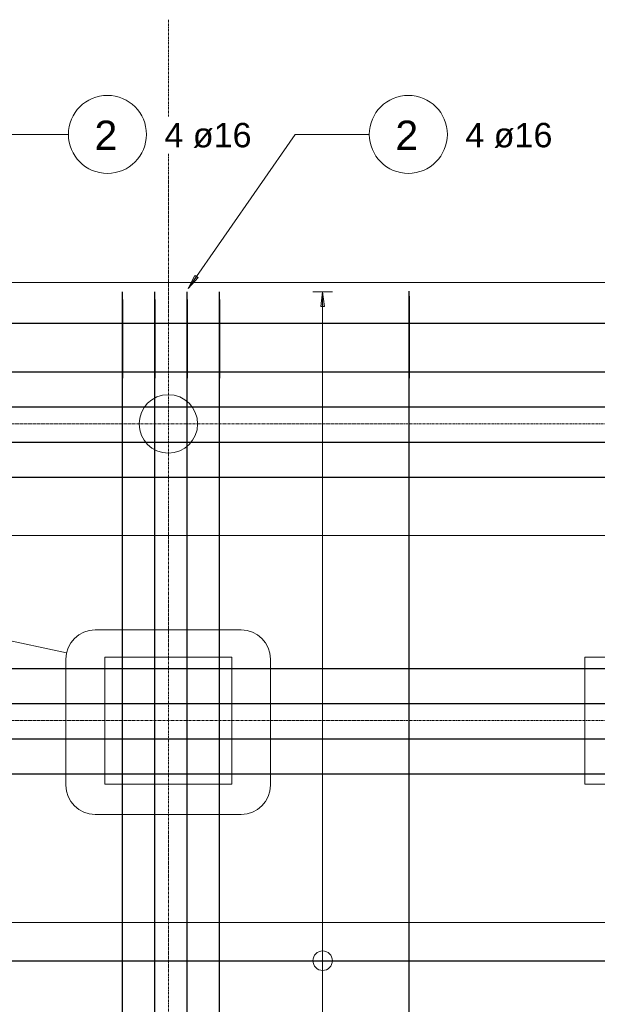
# Model space of a CAD drawing. Header units: millimetres. Extents: x -11210 to 34147, y -5506 to 4553.
# Tile 3 of 33: x -8308 to -5346, y -492 to 4553. Entities that reach past the tile are written whole.
import ezdxf

# ---------------------------------------------------------------- set-up
doc = ezdxf.new("R2010")
doc.units = ezdxf.units.MM
doc.linetypes.add('Linia siatki', pattern=[22.225, 12.7, -3.175, 3.175, -3.175])
for name, color, linetype, lineweight in [('A-ANNO-DIMS', 211, 'Continuous', 9), ('A-ANNO-DIMS-50', 211, 'Continuous', 9), ('A-ANNO-SYMB', 150, 'Continuous', 9), ('G-ANNO-SYMB', 111, 'Continuous', 9), ('S-FNDN', 32, 'Continuous', 15), ('S-GRID', 1, 'Continuous', 9), ('S-RBAR', 171, 'Continuous', 9), ('S-RBAR-IDEN', 171, 'Continuous', 9)]:
    doc.layers.add(name, color=color, linetype=linetype, lineweight=lineweight)
doc.styles.add('Arial_2', font='arial.ttf', dxfattribs={"height": 150})
doc.styles.add('Arial_3', font='arial.ttf', dxfattribs={"height": 125})
doc.dimstyles.new('BP_Wymiarowanie_zbrojenie_płyty', dxfattribs={"dimscale": 304.8, "dimtxt": 102.02594, "dimasz": 0.328084, "dimexe": 0.164042, "dimexo": 0.0625, "dimgap": 0.032808, "dimtad": 1, "dimdec": 0, "dimlfac": 0.1, "dimzin": 0, "dimdsep": 46, "dimtxsty": 'Arial_3', "dimblk2": 'DOTBLANK', "dimsah": 1, "dimcen": 0.09, "dimazin": 0, "dimtfac": 1, "dimtdec": 4, "dimtix": 1, "dimtmove": 0, "dimatfit": 3, "dimfxl": 0.164042, "dimfxlon": 1, "dimtvp": 1, "dimtfill": 1, "dimtolj": 1, "dimtzin": 0, "dimarcsym": 2})
doc.dimstyles.new('BP_Wymiarowanie_zbrojenie_płyty_1', dxfattribs={"dimscale": 304.8, "dimtxt": 102.02594, "dimasz": 0.328084, "dimexe": 0.164042, "dimexo": 0.0625, "dimgap": 0.032808, "dimtad": 1, "dimdec": 0, "dimlfac": 0.1, "dimzin": 0, "dimdsep": 46, "dimtxsty": 'Arial_3', "dimblk1": 'DOTBLANK', "dimblk2": 'DOTBLANK', "dimsah": 1, "dimcen": 0.09, "dimazin": 0, "dimtfac": 1, "dimtdec": 4, "dimtix": 1, "dimtmove": 0, "dimatfit": 3, "dimfxl": 0.164042, "dimfxlon": 1, "dimtvp": 1, "dimtfill": 1, "dimtolj": 1, "dimtzin": 0, "dimarcsym": 2})
doc.dimstyles.new('BP_Wymiarowanie_zbrojenie_płyty_2', dxfattribs={"dimscale": 304.8, "dimtxt": 102.02594, "dimasz": 0.328084, "dimexe": 0.164042, "dimexo": 0.0625, "dimgap": 0.032808, "dimtad": 1, "dimdec": 0, "dimlfac": 0.1, "dimzin": 0, "dimdsep": 46, "dimtxsty": 'Arial_3', "dimblk1": 'DOTBLANK', "dimsah": 1, "dimcen": 0.09, "dimazin": 0, "dimtfac": 1, "dimtdec": 4, "dimtix": 1, "dimtmove": 0, "dimatfit": 3, "dimfxl": 0.164042, "dimfxlon": 1, "dimtvp": 1, "dimtfill": 1, "dimtolj": 1, "dimtzin": 0, "dimarcsym": 2})

# ---------------------------------------------------------------- blocks, each defined once
blk = doc.blocks.new('PF-1 - PF-1-624972--1_20')
at = {"layer": 'S-FNDN', "lineweight": 9}
blk.add_line((-2840.7, 3206.5), (-9790.7, 3206.5), dxfattribs=at)
at = {"layer": 'S-FNDN'}
for p, q in [((-7220.7, 1286.5), (-7870.7, 1286.5)), ((-7870.7, 1286.5), (-7870.7, 636.5)), ((-7220.7, 636.5), (-7220.7, 1286.5)), ((-4760.7, 1286.5), (-5410.7, 1286.5)), ((-5410.7, 1286.5), (-5410.7, 636.5)), ((-7870.7, 636.5), (-7220.7, 636.5)), ((-5410.7, 636.5), (-4760.7, 636.5))]:
    blk.add_line(p, q, dxfattribs=at)
at = {"layer": 'S-FNDN', "lineweight": 9}
for start, end in [(0, 180), (180, 360)]:
    blk.add_arc((-7545.7, 2481.5), 150, start, end, dxfattribs=at)
blk = doc.blocks.new('BP_Oznaczenie zbrojenia 10ø16 co 200  - Odstęp typu i numer-388152--1_20')
at = {"layer": 'S-RBAR-IDEN'}
blk.add_circle((0, 0), 4, dxfattribs=at)
blk = doc.blocks.new('DIMBLOCK69--1_20')
at = {"layer": 'A-ANNO-DIMS-50'}
blk.add_line((-6754.5, -566.5), (-6754.5, -417.5), dxfattribs=at)
blk = doc.blocks.new('_DotBlank')
at = {"color": 0, "linetype": 'ByBlock', "lineweight": -2}
blk.add_line((-0.5, 0), (-1, 0), dxfattribs=at)
blk.add_circle((0, 0), 0.5, dxfattribs=at)
blk = doc.blocks.new('DIMBLOCK70--1_20')
at = {"layer": 'A-ANNO-DIMS-50'}
for p, q in [((-6754.5, -268.5), (-6804.5, -268.5)), ((-6754.5, -417.5), (-6754.5, -268.5)), ((-6754.5, -268.5), (-6704.5, -268.5))]:
    blk.add_line(p, q, dxfattribs=at)
at = {"layer": 'A-ANNO-DIMS-50', "lineweight": 18}
blk.add_circle((-6754.5, -268.5), 50, dxfattribs=at)
blk = doc.blocks.new('DIMBLOCK71--1_20')
at = {"layer": 'A-ANNO-DIMS-50'}
for q in [(-6754.5, -119.5), (-6804.5, -268.5), (-6704.5, -268.5)]:
    blk.add_line((-6754.5, -268.5), q, dxfattribs=at)
at = {"layer": 'A-ANNO-DIMS-50', "lineweight": 18}
blk.add_circle((-6754.5, -268.5), 50, dxfattribs=at)
blk = doc.blocks.new('DIMBLOCK72--1_20')
at = {"layer": 'A-ANNO-DIMS-50'}
blk.add_line((-6754.5, -119.5), (-6754.5, 29.5), dxfattribs=at)
blk = doc.blocks.new('DIMBLOCK73--1_20')
at = {"layer": 'A-ANNO-DIMS-50'}
blk.add_line((-6754.5, 29.5), (-6754.5, 178.5), dxfattribs=at)
blk = doc.blocks.new('DIMBLOCK74--1_20')
at = {"layer": 'A-ANNO-DIMS-50'}
blk.add_line((-6754.5, 178.5), (-6754.5, 327.5), dxfattribs=at)
blk = doc.blocks.new('DIMBLOCK75--1_20')
at = {"layer": 'A-ANNO-DIMS-50'}
blk.add_line((-6754.5, 327.5), (-6754.5, 476.5), dxfattribs=at)
blk = doc.blocks.new('DIMBLOCK76--1_20')
at = {"layer": 'A-ANNO-DIMS-50'}
blk.add_line((-6754.5, 476.5), (-6754.5, 625.5), dxfattribs=at)
blk = doc.blocks.new('DIMBLOCK77--1_20')
at = {"layer": 'A-ANNO-DIMS-50'}
blk.add_line((-6754.5, 625.5), (-6754.5, 774.5), dxfattribs=at)
blk = doc.blocks.new('DIMBLOCK78--1_20')
at = {"layer": 'A-ANNO-DIMS-50'}
blk.add_line((-6754.5, 774.5), (-6754.5, 923.5), dxfattribs=at)
blk = doc.blocks.new('DIMBLOCK79--1_20')
at = {"layer": 'A-ANNO-DIMS-50'}
blk.add_line((-6754.5, 923.5), (-6754.5, 1072.5), dxfattribs=at)
blk = doc.blocks.new('DIMBLOCK80--1_20')
at = {"layer": 'A-ANNO-DIMS-50'}
blk.add_line((-6754.5, 1072.5), (-6754.5, 1221.5), dxfattribs=at)
blk = doc.blocks.new('DIMBLOCK81--1_20')
at = {"layer": 'A-ANNO-DIMS-50'}
blk.add_line((-6754.5, 1221.5), (-6754.5, 1370.5), dxfattribs=at)
blk = doc.blocks.new('DIMBLOCK82--1_20')
at = {"layer": 'A-ANNO-DIMS-50'}
blk.add_line((-6754.5, 1370.5), (-6754.5, 1519.5), dxfattribs=at)
blk = doc.blocks.new('DIMBLOCK83--1_20')
at = {"layer": 'A-ANNO-DIMS-50'}
blk.add_line((-6754.5, 1519.5), (-6754.5, 1668.5), dxfattribs=at)
blk = doc.blocks.new('DIMBLOCK84--1_20')
at = {"layer": 'A-ANNO-DIMS-50'}
blk.add_line((-6754.5, 1668.5), (-6754.5, 1817.5), dxfattribs=at)
blk = doc.blocks.new('DIMBLOCK85--1_20')
at = {"layer": 'A-ANNO-DIMS-50'}
blk.add_line((-6754.5, 1817.5), (-6754.5, 1966.5), dxfattribs=at)
blk = doc.blocks.new('DIMBLOCK86--1_20')
at = {"layer": 'A-ANNO-DIMS-50'}
blk.add_line((-6754.5, 1966.5), (-6754.5, 2115.5), dxfattribs=at)
blk = doc.blocks.new('DIMBLOCK87--1_20')
at = {"layer": 'A-ANNO-DIMS-50'}
blk.add_line((-6754.5, 2115.5), (-6754.5, 2264.5), dxfattribs=at)
blk = doc.blocks.new('DIMBLOCK88--1_20')
at = {"layer": 'A-ANNO-DIMS-50'}
blk.add_line((-6754.5, 2264.5), (-6754.5, 2413.5), dxfattribs=at)
blk = doc.blocks.new('DIMBLOCK89--1_20')
at = {"layer": 'A-ANNO-DIMS-50'}
blk.add_line((-6754.5, 2413.5), (-6754.5, 2562.5), dxfattribs=at)
blk = doc.blocks.new('DIMBLOCK90--1_20')
at = {"layer": 'A-ANNO-DIMS-50'}
blk.add_line((-6754.5, 2562.5), (-6754.5, 2711.5), dxfattribs=at)
blk = doc.blocks.new('DIMBLOCK91--1_20')
at = {"layer": 'A-ANNO-DIMS-50'}
blk.add_line((-6754.5, 2711.5), (-6754.5, 2860.5), dxfattribs=at)
blk = doc.blocks.new('DIMBLOCK92--1_20')
at = {"layer": 'A-ANNO-DIMS-50'}
blk.add_line((-6754.5, 2860.5), (-6754.5, 3009.5), dxfattribs=at)
blk = doc.blocks.new('DIMBLOCK93--1_20')
at = {"layer": 'A-ANNO-DIMS-50', "lineweight": 18}
blk.add_hatch(color=256, dxfattribs=at).paths.add_polyline_path([(-6754.5, 3158.5), (-6764.4, 3083.5), (-6744.7, 3083.5)])
at = {"layer": 'A-ANNO-DIMS-50'}
for p, q in [((-6754.5, 3158.5), (-6804.5, 3158.5)), ((-6754.5, 3009.5), (-6754.5, 3158.5)), ((-6754.5, 3158.5), (-6704.5, 3158.5))]:
    blk.add_line(p, q, dxfattribs=at)
at = {"layer": 'A-ANNO-DIMS-50', "lineweight": 18}
for p, q in [((-6754.5, 3158.5), (-6764.4, 3083.5)), ((-6744.7, 3083.5), (-6754.5, 3158.5)), ((-6764.4, 3083.5), (-6744.7, 3083.5))]:
    blk.add_line(p, q, dxfattribs=at)
blk = doc.blocks.new('DIMBLOCK94--1_20')
at = {"layer": 'A-ANNO-DIMS-50', "lineweight": 18}
for points in [[(-6754.5, 3158.5), (-6764.4, 3083.5), (-6744.7, 3083.5)], [(-6754.5, -3695.5), (-6744.7, -3620.5), (-6764.4, -3620.5)]]:
    blk.add_hatch(color=256, dxfattribs=at).paths.add_polyline_path(points)
at = {"layer": 'A-ANNO-DIMS-50'}
for p, q in [((-6754.5, 3158.5), (-6804.5, 3158.5)), ((-6754.5, -3695.5), (-6754.5, 3158.5)), ((-6754.5, 3009.5), (-6754.5, 3158.5)), ((-6754.5, 3158.5), (-6704.5, 3158.5)), ((-6754.5, 2860.5), (-6754.5, 3009.5)), ((-6754.5, 2711.5), (-6754.5, 2860.5)), ((-6754.5, 2562.5), (-6754.5, 2711.5)), ((-6754.5, 2413.5), (-6754.5, 2562.5)), ((-6754.5, 2264.5), (-6754.5, 2413.5)), ((-6754.5, 2115.5), (-6754.5, 2264.5)), ((-6754.5, 1966.5), (-6754.5, 2115.5)), ((-6754.5, 1817.5), (-6754.5, 1966.5)), ((-6754.5, 1668.5), (-6754.5, 1817.5)), ((-6754.5, 1519.5), (-6754.5, 1668.5)), ((-6754.5, 1370.5), (-6754.5, 1519.5)), ((-6754.5, 1221.5), (-6754.5, 1370.5)), ((-6754.5, 1072.5), (-6754.5, 1221.5)), ((-6754.5, 923.5), (-6754.5, 1072.5)), ((-6754.5, 774.5), (-6754.5, 923.5)), ((-6754.5, 625.5), (-6754.5, 774.5)), ((-6754.5, 476.5), (-6754.5, 625.5)), ((-6754.5, 327.5), (-6754.5, 476.5)), ((-6754.5, 178.5), (-6754.5, 327.5)), ((-6754.5, 29.5), (-6754.5, 178.5)), ((-6754.5, -119.5), (-6754.5, 29.5)), ((-6754.5, -268.5), (-6754.5, -119.5)), ((-6754.5, -268.5), (-6804.5, -268.5)), ((-6754.5, -417.5), (-6754.5, -268.5)), ((-6754.5, -268.5), (-6704.5, -268.5)), ((-6754.5, -566.5), (-6754.5, -417.5)), ((-6754.5, -715.5), (-6754.5, -566.5)), ((-6754.5, -864.5), (-6754.5, -715.5)), ((-6754.5, -1013.5), (-6754.5, -864.5)), ((-6754.5, -1162.5), (-6754.5, -1013.5)), ((-6754.5, -1311.5), (-6754.5, -1162.5)), ((-6754.5, -1460.5), (-6754.5, -1311.5)), ((-6754.5, -1609.5), (-6754.5, -1460.5)), ((-6754.5, -1758.5), (-6754.5, -1609.5)), ((-6754.5, -1907.5), (-6754.5, -1758.5)), ((-6754.5, -2056.5), (-6754.5, -1907.5)), ((-6754.5, -2205.5), (-6754.5, -2056.5)), ((-6754.5, -2354.5), (-6754.5, -2205.5)), ((-6754.5, -2503.5), (-6754.5, -2354.5)), ((-6754.5, -2652.5), (-6754.5, -2503.5)), ((-6754.5, -2801.5), (-6754.5, -2652.5)), ((-6754.5, -2950.5), (-6754.5, -2801.5)), ((-6754.5, -3099.5), (-6754.5, -2950.5)), ((-6754.5, -3248.5), (-6754.5, -3099.5)), ((-6754.5, -3397.5), (-6754.5, -3248.5)), ((-6754.5, -3546.5), (-6754.5, -3397.5)), ((-6754.5, -3695.5), (-6754.5, -3546.5)), ((-6754.5, -3695.5), (-6804.5, -3695.5)), ((-6754.5, -3695.5), (-6704.5, -3695.5))]:
    blk.add_line(p, q, dxfattribs=at)
at = {"layer": 'A-ANNO-DIMS-50', "lineweight": 18}
for p, q in [((-6754.5, 3158.5), (-6764.4, 3083.5)), ((-6744.7, 3083.5), (-6754.5, 3158.5)), ((-6764.4, 3083.5), (-6744.7, 3083.5)), ((-6744.7, -3620.5), (-6764.4, -3620.5)), ((-6764.4, -3620.5), (-6754.5, -3695.5)), ((-6754.5, -3695.5), (-6744.7, -3620.5))]:
    blk.add_line(p, q, dxfattribs=at)
blk.add_circle((-6754.5, -268.5), 50, dxfattribs=at)
blk = doc.blocks.new('_None')
blk = doc.blocks.new('DIMBLOCK151--1_20')
at = {"layer": 'A-ANNO-DIMS-50'}
blk.add_line((-8398, 1909.6), (-8249.3, 1909.6), dxfattribs=at)
blk = doc.blocks.new('DIMBLOCK152--1_20')
at = {"layer": 'A-ANNO-DIMS-50'}
blk.add_line((-8249.3, 1909.6), (-8100.5, 1909.6), dxfattribs=at)
blk = doc.blocks.new('DIMBLOCK153--1_20')
at = {"layer": 'A-ANNO-DIMS-50'}
blk.add_line((-8100.5, 1909.6), (-7951.8, 1909.6), dxfattribs=at)
blk = doc.blocks.new('DIMBLOCK154--1_20')
at = {"layer": 'A-ANNO-DIMS-50'}
blk.add_line((-7951.8, 1909.6), (-7803.1, 1909.6), dxfattribs=at)
blk = doc.blocks.new('DIMBLOCK155--1_20')
at = {"layer": 'A-ANNO-DIMS-50'}
blk.add_line((-7803.1, 1909.6), (-7654.3, 1909.6), dxfattribs=at)
blk = doc.blocks.new('DIMBLOCK156--1_20')
at = {"layer": 'A-ANNO-DIMS-50'}
blk.add_line((-7654.3, 1909.6), (-7505.6, 1909.6), dxfattribs=at)
blk = doc.blocks.new('DIMBLOCK157--1_20')
at = {"layer": 'A-ANNO-DIMS-50'}
blk.add_line((-7505.6, 1909.6), (-7356.8, 1909.6), dxfattribs=at)
blk = doc.blocks.new('DIMBLOCK158--1_20')
at = {"layer": 'A-ANNO-DIMS-50'}
blk.add_line((-7356.8, 1909.6), (-7208.1, 1909.6), dxfattribs=at)
blk = doc.blocks.new('DIMBLOCK159--1_20')
at = {"layer": 'A-ANNO-DIMS-50'}
blk.add_line((-7208.1, 1909.6), (-7059.4, 1909.6), dxfattribs=at)
blk = doc.blocks.new('DIMBLOCK160--1_20')
at = {"layer": 'A-ANNO-DIMS-50'}
blk.add_line((-7059.4, 1909.6), (-6910.6, 1909.6), dxfattribs=at)
blk = doc.blocks.new('DIMBLOCK161--1_20')
at = {"layer": 'A-ANNO-DIMS-50'}
blk.add_line((-6910.6, 1909.6), (-6761.9, 1909.6), dxfattribs=at)
blk = doc.blocks.new('DIMBLOCK162--1_20')
at = {"layer": 'A-ANNO-DIMS-50'}
blk.add_line((-6761.9, 1909.6), (-6613.2, 1909.6), dxfattribs=at)
blk = doc.blocks.new('DIMBLOCK163--1_20')
at = {"layer": 'A-ANNO-DIMS-50'}
blk.add_line((-6613.2, 1909.6), (-6464.4, 1909.6), dxfattribs=at)
blk = doc.blocks.new('DIMBLOCK164--1_20')
at = {"layer": 'A-ANNO-DIMS-50'}
blk.add_line((-6464.4, 1909.6), (-6315.7, 1909.6), dxfattribs=at)
blk = doc.blocks.new('DIMBLOCK165--1_20')
at = {"layer": 'A-ANNO-DIMS-50'}
blk.add_line((-6315.7, 1909.6), (-6166.9, 1909.6), dxfattribs=at)
blk = doc.blocks.new('DIMBLOCK166--1_20')
at = {"layer": 'A-ANNO-DIMS-50'}
blk.add_line((-6166.9, 1909.6), (-6018.2, 1909.6), dxfattribs=at)
blk = doc.blocks.new('DIMBLOCK167--1_20')
at = {"layer": 'A-ANNO-DIMS-50'}
blk.add_line((-6018.2, 1909.6), (-5869.5, 1909.6), dxfattribs=at)
blk = doc.blocks.new('DIMBLOCK168--1_20')
at = {"layer": 'A-ANNO-DIMS-50'}
blk.add_line((-5869.5, 1909.6), (-5720.7, 1909.6), dxfattribs=at)
blk = doc.blocks.new('DIMBLOCK169--1_20')
at = {"layer": 'A-ANNO-DIMS-50'}
blk.add_line((-5720.7, 1909.6), (-5572, 1909.6), dxfattribs=at)
blk = doc.blocks.new('DIMBLOCK170--1_20')
at = {"layer": 'A-ANNO-DIMS-50'}
blk.add_line((-5572, 1909.6), (-5423.2, 1909.6), dxfattribs=at)
blk = doc.blocks.new('DIMBLOCK171--1_20')
at = {"layer": 'A-ANNO-DIMS-50'}
blk.add_line((-5423.2, 1909.6), (-5274.5, 1909.6), dxfattribs=at)
blk = doc.blocks.new('DIMBLOCK188--1_20')
at = {"layer": 'A-ANNO-DIMS-50', "lineweight": 18}
for points in [[(-9736.7, 1909.6), (-9661.7, 1899.8), (-9661.7, 1919.5)], [(-2894.7, 1909.6), (-2819.7, 1899.8), (-2819.7, 1919.5)]]:
    blk.add_hatch(color=256, dxfattribs=at).paths.add_polyline_path(points)
at = {"layer": 'A-ANNO-DIMS-50'}
for p, q in [((-9736.7, 1909.6), (-9736.7, 1959.6)), ((-3043.4, 1909.6), (-3043.4, 1959.6)), ((-2894.7, 1909.6), (-2894.7, 1959.6)), ((-9736.7, 1909.6), (-2769, 1909.6)), ((-9736.7, 1909.6), (-9587.9, 1909.6)), ((-9736.7, 1909.6), (-9736.7, 1859.6)), ((-9587.9, 1909.6), (-9439.2, 1909.6)), ((-9439.2, 1909.6), (-9290.5, 1909.6)), ((-9290.5, 1909.6), (-9141.7, 1909.6)), ((-9141.7, 1909.6), (-8993, 1909.6)), ((-8993, 1909.6), (-8844.2, 1909.6)), ((-8844.2, 1909.6), (-8695.5, 1909.6)), ((-8695.5, 1909.6), (-8546.8, 1909.6)), ((-8546.8, 1909.6), (-8398, 1909.6)), ((-8398, 1909.6), (-8249.3, 1909.6)), ((-8249.3, 1909.6), (-8100.5, 1909.6)), ((-8100.5, 1909.6), (-7951.8, 1909.6)), ((-7951.8, 1909.6), (-7803.1, 1909.6)), ((-7803.1, 1909.6), (-7654.3, 1909.6)), ((-7654.3, 1909.6), (-7505.6, 1909.6)), ((-7505.6, 1909.6), (-7356.8, 1909.6)), ((-7356.8, 1909.6), (-7208.1, 1909.6)), ((-7208.1, 1909.6), (-7059.4, 1909.6)), ((-7059.4, 1909.6), (-6910.6, 1909.6)), ((-6910.6, 1909.6), (-6761.9, 1909.6)), ((-6761.9, 1909.6), (-6613.2, 1909.6)), ((-6613.2, 1909.6), (-6464.4, 1909.6)), ((-6464.4, 1909.6), (-6315.7, 1909.6)), ((-6315.7, 1909.6), (-6166.9, 1909.6)), ((-6166.9, 1909.6), (-6018.2, 1909.6)), ((-6018.2, 1909.6), (-5869.5, 1909.6)), ((-5869.5, 1909.6), (-5720.7, 1909.6)), ((-5720.7, 1909.6), (-5572, 1909.6)), ((-5572, 1909.6), (-5423.2, 1909.6)), ((-5423.2, 1909.6), (-5274.5, 1909.6)), ((-5274.5, 1909.6), (-5125.8, 1909.6)), ((-5125.8, 1909.6), (-4977, 1909.6)), ((-4977, 1909.6), (-4828.3, 1909.6)), ((-4828.3, 1909.6), (-4679.5, 1909.6)), ((-4679.5, 1909.6), (-4530.8, 1909.6)), ((-4530.8, 1909.6), (-4382.1, 1909.6)), ((-4382.1, 1909.6), (-4233.3, 1909.6)), ((-4233.3, 1909.6), (-4084.6, 1909.6)), ((-4084.6, 1909.6), (-3935.8, 1909.6)), ((-3935.8, 1909.6), (-3787.1, 1909.6)), ((-3787.1, 1909.6), (-3638.4, 1909.6)), ((-3638.4, 1909.6), (-3489.6, 1909.6)), ((-3489.6, 1909.6), (-3340.9, 1909.6)), ((-3340.9, 1909.6), (-3192.2, 1909.6)), ((-3192.2, 1909.6), (-3043.4, 1909.6)), ((-3043.4, 1909.6), (-2769, 1909.6)), ((-3043.4, 1909.6), (-3043.4, 1859.6)), ((-2894.7, 1909.6), (-2894.7, 1859.6))]:
    blk.add_line(p, q, dxfattribs=at)
at = {"layer": 'A-ANNO-DIMS-50', "lineweight": 18}
for p, q in [((-9661.7, 1919.5), (-9736.7, 1909.6)), ((-9661.7, 1899.8), (-9661.7, 1919.5)), ((-2819.7, 1919.5), (-2894.7, 1909.6)), ((-2819.7, 1899.8), (-2819.7, 1919.5)), ((-9736.7, 1909.6), (-9661.7, 1899.8)), ((-2894.7, 1909.6), (-2819.7, 1899.8))]:
    blk.add_line(p, q, dxfattribs=at)
blk.add_circle((-3043.4, 1909.6), 50, dxfattribs=at)

msp = doc.modelspace()

# ---------------------------------------------------------------- hatches: boundary and pattern name
at = {"layer": 'S-RBAR-IDEN'}
msp.add_hatch(color=256, dxfattribs=at).paths.add_polyline_path([(-7444.4, 3175.8), (-7393.5, 3231.7), (-7409.7, 3243)])

# ---------------------------------------------------------------- linework, layer by layer
at = {"layer": 'A-ANNO-SYMB'}
for p, q in [((-8067.2, 1308.4), (-10474.9, 1830.4)), ((-7172.1, 1426.6), (-7920.7, 1426.6)), ((-8070.7, 1276.6), (-8070.7, 630.8)), ((-7022.1, 630.8), (-7022.1, 1276.6)), ((-7920.7, 480.8), (-7172.1, 480.8))]:
    msp.add_line(p, q, dxfattribs=at)
for centre, start, end in [((-7920.7, 1276.6), 90, 180), ((-7172.1, 1276.6), 0, 90), ((-7920.7, 630.8), 180, 270), ((-7172.1, 630.8), 270, 0)]:
    msp.add_arc(centre, 150, start, end, dxfattribs=at)
at = {"layer": 'G-ANNO-SYMB'}
msp.add_line((-10485.3, -72.3), (-1628.5, -72.3), dxfattribs=at)
at = {"layer": 'S-GRID', "linetype": 'Linia siatki'}
for p, q in [((-7545.7, 4552.8), (-7545.7, -5018.9)), ((-10909, 2481.5), (-1516.4, 2481.5)), ((-10909, 961.5), (-1516.4, 961.5))]:
    msp.add_line(p, q, dxfattribs=at)
at = {"layer": 'S-RBAR', "lineweight": 30}
for p, q in [((-7780.7, 3118.5), (-7780.7, 3158.5)), ((-7780.7, 3118.5), (-7780.7, 3158.5)), ((-7614.8, 3118.5), (-7614.8, 3158.5)), ((-7614.8, 3118.5), (-7614.8, 3158.5)), ((-7448.9, 3118.5), (-7448.9, 3158.5)), ((-7448.9, 3118.5), (-7448.9, 3158.5)), ((-7283, 3118.5), (-7283, 3158.5)), ((-7283, 3118.5), (-7283, 3158.5)), ((-6310.5, 3136.5), (-6310.5, 3161.5)), ((-6310.5, 3136.5), (-6310.5, 3161.5)), ((-6310.5, 3136.5), (-6310.5, 2716.5)), ((-6310.5, -3673.5), (-6310.5, 3136.5)), ((-7780.7, 3118.5), (-7780.7, 2716.5)), ((-7780.7, -3655.5), (-7780.7, 3118.5)), ((-7614.8, 3118.5), (-7614.8, 2716.5)), ((-7614.8, -3655.5), (-7614.8, 3118.5)), ((-7448.9, 3118.5), (-7448.9, 2716.5)), ((-7448.9, -3655.5), (-7448.9, 3118.5)), ((-7283, 3118.5), (-7283, 2716.5)), ((-7283, -3655.5), (-7283, 3118.5)), ((-9750.7, 2998.2), (-2880.7, 2998.2)), ((-9300.6, 2748.2), (-3330.7, 2748.2)), ((-9300.6, 2568.5), (-3330.7, 2568.5)), ((-9300.6, 2388.8), (-3330.7, 2388.8)), ((-9300.6, 2209.1), (-3330.7, 2209.1)), ((-9702.7, 1228.2), (-2928.7, 1228.2)), ((-9702.7, 1048.5), (-2928.7, 1048.5)), ((-9702.7, 868.8), (-2928.7, 868.8)), ((-9702.7, 689.1), (-2928.7, 689.1)), ((-9720.7, -268.5), (-2910.7, -268.5))]:
    msp.add_line(p, q, dxfattribs=at)
at = {"layer": 'S-RBAR-IDEN'}
for p, q in [((-8416.7, 3965.2), (-8058, 3965.2)), ((-7444.4, 3175.8), (-6895.6, 3965.2)), ((-6895.6, 3965.2), (-6515.3, 3965.2)), ((-7409.7, 3243), (-7444.4, 3175.8)), ((-7444.4, 3175.8), (-7393.5, 3231.7)), ((-7393.5, 3231.7), (-7409.7, 3243))]:
    msp.add_line(p, q, dxfattribs=at)

# ---------------------------------------------------------------- block references
at = {"layer": 'S-FNDN', "lineweight": 9}
msp.add_blockref('PF-1 - PF-1-624972--1_20', (0, 0), dxfattribs=at)
at = {"layer": 'S-RBAR-IDEN', "xscale": 49.99999999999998, "yscale": 49.99999999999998, "zscale": 49.99999999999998}
for p in [(-7858, 3965.2), (-6315.3, 3965.2)]:
    msp.add_blockref('BP_Oznaczenie zbrojenia 10ø16 co 200  - Odstęp typu i numer-388152--1_20', p, dxfattribs=at)

# ---------------------------------------------------------------- texts
at = {"layer": 'S-RBAR-IDEN', "insert": (-6023, 4024), "char_height": 125, "width": 537.131, "attachment_point": 1, "style": 'Arial_3', "bg_fill": 3, "box_fill_scale": 1.25, "bg_fill_color": 256, "bg_fill_true_color": 13158600, "bg_fill_transparency": 0}
msp.add_mtext('4 ø16', dxfattribs=at)

# ---------------------------------------------------------------- dimensions: what is measured, and where the dimension line sits
at = {"layer": 'A-ANNO-DIMS'}
for base, p1, p2, text, dimstyle, override, picture, middle in [((-6754.5, 3158.5), (-6804.5, -3695.5), (-6804.5, 3158.5), '46x15', 'BP_Wymiarowanie_zbrojenie_płyty', {"dimpost": '<>', "dimblk1": 'None', "dimblk2": 'None', "dimsah": 1, "dimfxl": 6854}, 'DIMBLOCK94--1_20', (-6828.4, -268.5)), ((-6754.5, 3158.5), (-6804.5, 3009.5), (-6804.5, 3158.5), ' ', 'BP_Wymiarowanie_zbrojenie_płyty_2', {"dimpost": '<>', "dimfxl": 149}, 'DIMBLOCK93--1_20', (-6754.5, 3084)), ((-6754.5, 3009.5), (-6804.5, 2860.5), (-6804.5, 3009.5), ' ', 'BP_Wymiarowanie_zbrojenie_płyty_1', {"dimpost": '<>', "dimfxl": 149}, 'DIMBLOCK92--1_20', (-6754.5, 2935)), ((-6754.5, 2860.5), (-6804.5, 2711.5), (-6804.5, 2860.5), ' ', 'BP_Wymiarowanie_zbrojenie_płyty_1', {"dimpost": '<>', "dimfxl": 149}, 'DIMBLOCK91--1_20', (-6754.5, 2786)), ((-6754.5, 2711.5), (-6804.5, 2562.5), (-6804.5, 2711.5), ' ', 'BP_Wymiarowanie_zbrojenie_płyty_1', {"dimpost": '<>', "dimfxl": 149}, 'DIMBLOCK90--1_20', (-6754.5, 2637)), ((-6754.5, 2562.5), (-6804.5, 2413.5), (-6804.5, 2562.5), ' ', 'BP_Wymiarowanie_zbrojenie_płyty_1', {"dimpost": '<>', "dimfxl": 149}, 'DIMBLOCK89--1_20', (-6754.5, 2488)), ((-6754.5, 2413.5), (-6804.5, 2264.5), (-6804.5, 2413.5), ' ', 'BP_Wymiarowanie_zbrojenie_płyty_1', {"dimpost": '<>', "dimfxl": 149}, 'DIMBLOCK88--1_20', (-6754.5, 2339)), ((-6754.5, 2264.5), (-6804.5, 2115.5), (-6804.5, 2264.5), ' ', 'BP_Wymiarowanie_zbrojenie_płyty_1', {"dimpost": '<>', "dimfxl": 149}, 'DIMBLOCK87--1_20', (-6754.5, 2190)), ((-6754.5, 2115.5), (-6804.5, 1966.5), (-6804.5, 2115.5), ' ', 'BP_Wymiarowanie_zbrojenie_płyty_1', {"dimpost": '<>', "dimfxl": 149}, 'DIMBLOCK86--1_20', (-6754.5, 2041)), ((-6754.5, 1966.5), (-6804.5, 1817.5), (-6804.5, 1966.5), ' ', 'BP_Wymiarowanie_zbrojenie_płyty_1', {"dimpost": '<>', "dimfxl": 149}, 'DIMBLOCK85--1_20', (-6754.5, 1892)), ((-6754.5, 1817.5), (-6804.5, 1668.5), (-6804.5, 1817.5), ' ', 'BP_Wymiarowanie_zbrojenie_płyty_1', {"dimpost": '<>', "dimfxl": 149}, 'DIMBLOCK84--1_20', (-6754.5, 1743)), ((-6754.5, 1668.5), (-6804.5, 1519.5), (-6804.5, 1668.5), ' ', 'BP_Wymiarowanie_zbrojenie_płyty_1', {"dimpost": '<>', "dimfxl": 149}, 'DIMBLOCK83--1_20', (-6754.5, 1594)), ((-6754.5, 1519.5), (-6804.5, 1370.5), (-6804.5, 1519.5), ' ', 'BP_Wymiarowanie_zbrojenie_płyty_1', {"dimpost": '<>', "dimfxl": 149}, 'DIMBLOCK82--1_20', (-6754.5, 1445)), ((-6754.5, 1370.5), (-6804.5, 1221.5), (-6804.5, 1370.5), ' ', 'BP_Wymiarowanie_zbrojenie_płyty_1', {"dimpost": '<>', "dimfxl": 149}, 'DIMBLOCK81--1_20', (-6754.5, 1296)), ((-6754.5, 1221.5), (-6804.5, 1072.5), (-6804.5, 1221.5), ' ', 'BP_Wymiarowanie_zbrojenie_płyty_1', {"dimpost": '<>', "dimfxl": 149}, 'DIMBLOCK80--1_20', (-6754.5, 1147)), ((-6754.5, 1072.5), (-6804.5, 923.5), (-6804.5, 1072.5), ' ', 'BP_Wymiarowanie_zbrojenie_płyty_1', {"dimpost": '<>', "dimfxl": 149}, 'DIMBLOCK79--1_20', (-6754.5, 998)), ((-6754.5, 923.5), (-6804.5, 774.5), (-6804.5, 923.5), ' ', 'BP_Wymiarowanie_zbrojenie_płyty_1', {"dimpost": '<>', "dimfxl": 149}, 'DIMBLOCK78--1_20', (-6754.5, 849)), ((-6754.5, 774.5), (-6804.5, 625.5), (-6804.5, 774.5), ' ', 'BP_Wymiarowanie_zbrojenie_płyty_1', {"dimpost": '<>', "dimfxl": 149}, 'DIMBLOCK77--1_20', (-6754.5, 700)), ((-6754.5, 625.5), (-6804.5, 476.5), (-6804.5, 625.5), ' ', 'BP_Wymiarowanie_zbrojenie_płyty_1', {"dimpost": '<>', "dimfxl": 149}, 'DIMBLOCK76--1_20', (-6754.5, 551)), ((-6754.5, 476.5), (-6804.5, 327.5), (-6804.5, 476.5), ' ', 'BP_Wymiarowanie_zbrojenie_płyty_1', {"dimpost": '<>', "dimfxl": 149}, 'DIMBLOCK75--1_20', (-6754.5, 402)), ((-6754.5, 327.5), (-6804.5, 178.5), (-6804.5, 327.5), ' ', 'BP_Wymiarowanie_zbrojenie_płyty_1', {"dimpost": '<>', "dimfxl": 149}, 'DIMBLOCK74--1_20', (-6754.5, 253)), ((-6754.5, 178.5), (-6804.5, 29.5), (-6804.5, 178.5), ' ', 'BP_Wymiarowanie_zbrojenie_płyty_1', {"dimpost": '<>', "dimfxl": 149}, 'DIMBLOCK73--1_20', (-6754.5, 104)), ((-6754.5, 29.5), (-6804.5, -119.5), (-6804.5, 29.5), ' ', 'BP_Wymiarowanie_zbrojenie_płyty_1', {"dimpost": '<>', "dimfxl": 149}, 'DIMBLOCK72--1_20', (-6754.5, -45)), ((-6754.5, -119.5), (-6804.5, -268.5), (-6804.5, -119.5), ' ', 'BP_Wymiarowanie_zbrojenie_płyty_1', {"dimpost": '<>', "dimfxl": 149}, 'DIMBLOCK71--1_20', (-6754.5, -194)), ((-6754.5, -268.5), (-6804.5, -417.5), (-6804.5, -268.5), ' ', 'BP_Wymiarowanie_zbrojenie_płyty_1', {"dimpost": '<>', "dimfxl": 149}, 'DIMBLOCK70--1_20', (-6754.5, -343)), ((-6754.5, -417.5), (-6804.5, -566.5), (-6804.5, -417.5), ' ', 'BP_Wymiarowanie_zbrojenie_płyty_1', {"dimpost": '<>', "dimfxl": 149}, 'DIMBLOCK69--1_20', (-6754.5, -492))]:
    dim = msp.add_linear_dim(base=base, p1=p1, p2=p2, angle=90, text=text, dimstyle=dimstyle, override=override, dxfattribs=at)
    dim.commit()
    dim.dimension.update_dxf_attribs({"geometry": picture, "text_midpoint": middle})
for base, p1, p2, text, dimstyle, override, picture, middle in [((-2894.7, 1909.6), (-9736.7, 1959.6), (-2894.7, 1959.6), '46x15', 'BP_Wymiarowanie_zbrojenie_płyty', {"dimpost": '<>', "dimblk1": 'None', "dimblk2": 'None', "dimsah": 1, "dimfxl": 6842}, 'DIMBLOCK188--1_20', (-6315.7, 1983.5)), ((-8249.3, 1909.6), (-8398, 1959.6), (-8249.3, 1959.6), ' ', 'BP_Wymiarowanie_zbrojenie_płyty_1', {"dimpost": '<>', "dimfxl": 148.73913}, 'DIMBLOCK151--1_20', (-8323.7, 1909.6)), ((-8100.5, 1909.6), (-8249.3, 1959.6), (-8100.5, 1959.6), ' ', 'BP_Wymiarowanie_zbrojenie_płyty_1', {"dimpost": '<>', "dimfxl": 148.73913}, 'DIMBLOCK152--1_20', (-8174.9, 1909.6)), ((-7951.8, 1909.6), (-8100.5, 1959.6), (-7951.8, 1959.6), ' ', 'BP_Wymiarowanie_zbrojenie_płyty_1', {"dimpost": '<>', "dimfxl": 148.73913}, 'DIMBLOCK153--1_20', (-8026.2, 1909.6)), ((-7803.1, 1909.6), (-7951.8, 1959.6), (-7803.1, 1959.6), ' ', 'BP_Wymiarowanie_zbrojenie_płyty_1', {"dimpost": '<>', "dimfxl": 148.73913}, 'DIMBLOCK154--1_20', (-7877.4, 1909.6)), ((-7654.3, 1909.6), (-7803.1, 1959.6), (-7654.3, 1959.6), ' ', 'BP_Wymiarowanie_zbrojenie_płyty_1', {"dimpost": '<>', "dimfxl": 148.73913}, 'DIMBLOCK155--1_20', (-7728.7, 1909.6)), ((-7505.6, 1909.6), (-7654.3, 1959.6), (-7505.6, 1959.6), ' ', 'BP_Wymiarowanie_zbrojenie_płyty_1', {"dimpost": '<>', "dimfxl": 148.73913}, 'DIMBLOCK156--1_20', (-7580, 1909.6)), ((-7356.8, 1909.6), (-7505.6, 1959.6), (-7356.8, 1959.6), ' ', 'BP_Wymiarowanie_zbrojenie_płyty_1', {"dimpost": '<>', "dimfxl": 148.73913}, 'DIMBLOCK157--1_20', (-7431.2, 1909.6)), ((-7208.1, 1909.6), (-7356.8, 1959.6), (-7208.1, 1959.6), ' ', 'BP_Wymiarowanie_zbrojenie_płyty_1', {"dimpost": '<>', "dimfxl": 148.73913}, 'DIMBLOCK158--1_20', (-7282.5, 1909.6)), ((-7059.4, 1909.6), (-7208.1, 1959.6), (-7059.4, 1959.6), ' ', 'BP_Wymiarowanie_zbrojenie_płyty_1', {"dimpost": '<>', "dimfxl": 148.73913}, 'DIMBLOCK159--1_20', (-7133.7, 1909.6)), ((-6910.6, 1909.6), (-7059.4, 1959.6), (-6910.6, 1959.6), ' ', 'BP_Wymiarowanie_zbrojenie_płyty_1', {"dimpost": '<>', "dimfxl": 148.73913}, 'DIMBLOCK160--1_20', (-6985, 1909.6)), ((-6761.9, 1909.6), (-6910.6, 1959.6), (-6761.9, 1959.6), ' ', 'BP_Wymiarowanie_zbrojenie_płyty_1', {"dimpost": '<>', "dimfxl": 148.73913}, 'DIMBLOCK161--1_20', (-6836.3, 1909.6)), ((-6613.2, 1909.6), (-6761.9, 1959.6), (-6613.2, 1959.6), ' ', 'BP_Wymiarowanie_zbrojenie_płyty_1', {"dimpost": '<>', "dimfxl": 148.73913}, 'DIMBLOCK162--1_20', (-6687.5, 1909.6)), ((-6464.4, 1909.6), (-6613.2, 1959.6), (-6464.4, 1959.6), ' ', 'BP_Wymiarowanie_zbrojenie_płyty_1', {"dimpost": '<>', "dimfxl": 148.73913}, 'DIMBLOCK163--1_20', (-6538.8, 1909.6)), ((-6315.7, 1909.6), (-6464.4, 1959.6), (-6315.7, 1959.6), ' ', 'BP_Wymiarowanie_zbrojenie_płyty_1', {"dimpost": '<>', "dimfxl": 148.73913}, 'DIMBLOCK164--1_20', (-6390, 1909.6)), ((-6166.9, 1909.6), (-6315.7, 1959.6), (-6166.9, 1959.6), ' ', 'BP_Wymiarowanie_zbrojenie_płyty_1', {"dimpost": '<>', "dimfxl": 148.73913}, 'DIMBLOCK165--1_20', (-6241.3, 1909.6)), ((-6018.2, 1909.6), (-6166.9, 1959.6), (-6018.2, 1959.6), ' ', 'BP_Wymiarowanie_zbrojenie_płyty_1', {"dimpost": '<>', "dimfxl": 148.73913}, 'DIMBLOCK166--1_20', (-6092.6, 1909.6)), ((-5869.5, 1909.6), (-6018.2, 1959.6), (-5869.5, 1959.6), ' ', 'BP_Wymiarowanie_zbrojenie_płyty_1', {"dimpost": '<>', "dimfxl": 148.73913}, 'DIMBLOCK167--1_20', (-5943.8, 1909.6)), ((-5720.7, 1909.6), (-5869.5, 1959.6), (-5720.7, 1959.6), ' ', 'BP_Wymiarowanie_zbrojenie_płyty_1', {"dimpost": '<>', "dimfxl": 148.73913}, 'DIMBLOCK168--1_20', (-5795.1, 1909.6)), ((-5572, 1909.6), (-5720.7, 1959.6), (-5572, 1959.6), ' ', 'BP_Wymiarowanie_zbrojenie_płyty_1', {"dimpost": '<>', "dimfxl": 148.73913}, 'DIMBLOCK169--1_20', (-5646.3, 1909.6)), ((-5423.2, 1909.6), (-5572, 1959.6), (-5423.2, 1959.6), ' ', 'BP_Wymiarowanie_zbrojenie_płyty_1', {"dimpost": '<>', "dimfxl": 148.73913}, 'DIMBLOCK170--1_20', (-5497.6, 1909.6)), ((-5274.5, 1909.6), (-5423.2, 1959.6), (-5274.5, 1959.6), ' ', 'BP_Wymiarowanie_zbrojenie_płyty_1', {"dimpost": '<>', "dimfxl": 148.73913}, 'DIMBLOCK171--1_20', (-5348.9, 1909.6))]:
    dim = msp.add_linear_dim(base=base, p1=p1, p2=p2, text=text, dimstyle=dimstyle, override=override, dxfattribs=at)
    dim.commit()
    dim.dimension.update_dxf_attribs({"geometry": picture, "text_midpoint": middle})

# ---------------------------------------------------------------- next in the draw order: texts
at = {"layer": 'S-RBAR-IDEN', "attachment_point": 1, "bg_fill": 3, "box_fill_scale": 1.25, "bg_fill_color": 256, "bg_fill_true_color": 13158600, "bg_fill_transparency": 0}
for s, insert, char_height, width, style in [('\\fArial|b0|i0|c238|p34|;2', (-7924.1, 4035.7), 150, 144.304, 'Arial_2'), ('\\fArial|b0|i0|c238|p34|;2', (-6381.4, 4035.7), 150, 144.304, 'Arial_2'), ('4 ø16', (-7565.7, 4024), 125, 537.131, 'Arial_3')]:
    msp.add_mtext(s, dxfattribs=dict(at, insert=insert, char_height=char_height, width=width, style=style))

doc.saveas('drawing.dxf')
